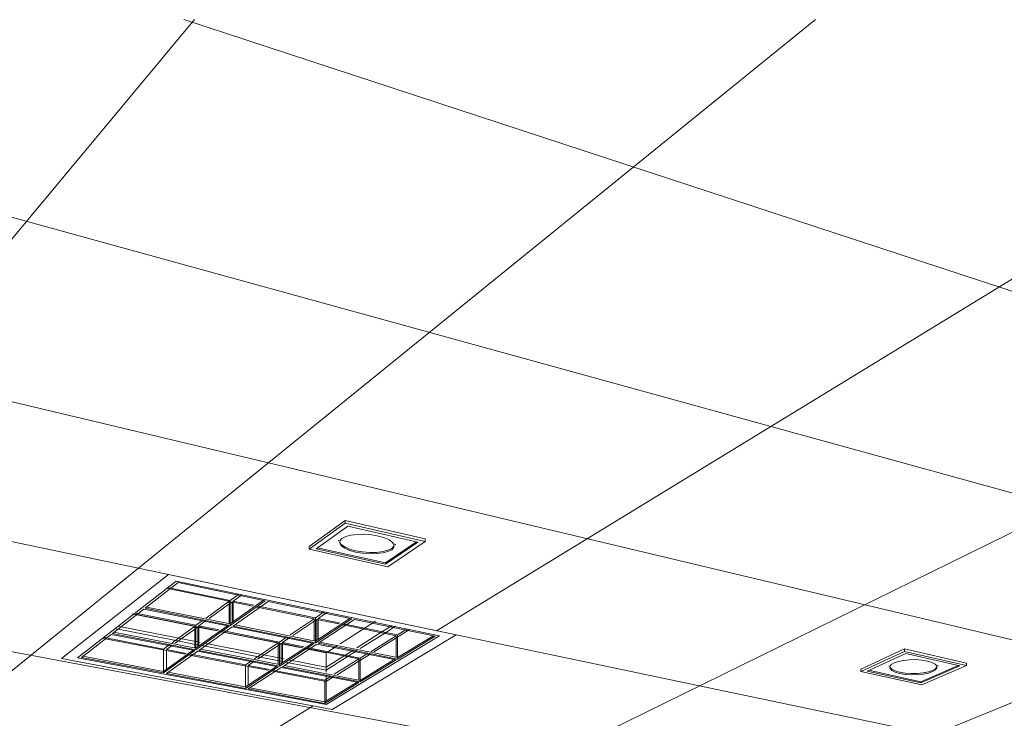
# Model space of a CAD drawing. Header units: metres. Extents: x -32 to 90, y -28 to 32.
# Tile 44 of 148: x 89.99649 to 90.00715, y 1.75918 to 1.76675. Entities that reach past the tile are written whole.
import ezdxf

# ---------------------------------------------------------------- set-up
doc = ezdxf.new("R2010")
doc.units = ezdxf.units.M
for name, color, linetype, lineweight in [('A-CLNG', 13, 'Continuous', 18), ('A-CLNG-PATT', 13, 'Continuous', 35), ('E-LITE-EQPM', 33, 'Continuous', 18)]:
    doc.layers.add(name, color=color, linetype=linetype, lineweight=lineweight)

# ---------------------------------------------------------------- blocks, each defined once
blk = doc.blocks.new('FP_21-1-RESTAURANTE-BALCÃO DISTRIBUIÇÃO')
at = {"layer": 'A-CLNG-PATT', "lineweight": 18}
for p, q in [((-4.101011, 1.757172), (-4.093035, 1.766746)), ((-4.095863, 1.75901), (-4.086314, 1.766746)), ((-4.093153, 1.766746), (-4.074282, 1.760559)), ((-4.089384, 1.757219), (-4.066151, 1.766746)), ((-4.089355, 1.758655), (-4.072872, 1.766746)), ((-4.101899, 1.766506), (-4.074174, 1.758856)), ((-4.090418, 1.760128), (-4.081119, 1.765813)), ((-4.102105, 1.764298), (-4.074096, 1.757626)), ((-4.102263, 1.762611), (-4.074037, 1.756697)), ((-4.095772, 1.760043), (-4.089651, 1.758898)), ((-4.095552, 1.75699), (-4.09175, 1.759314))]:
    blk.add_line(p, q, dxfattribs=at)

msp = doc.modelspace()

# ---------------------------------------------------------------- linework, layer by layer
at = {"layer": 'A-CLNG', "lineweight": 9}
for p, q in [((89.998005, 1.760776), (89.998002, 1.760774)), ((89.996938, 1.759826), (89.998097, 1.760736)), ((89.998097, 1.760736), (90.001213, 1.760083)), ((90.001213, 1.760083), (89.999869, 1.759276)), ((89.999869, 1.759276), (89.996938, 1.759826))]:
    msp.add_line(p, q, dxfattribs=at)
at = {"layer": 'E-LITE-EQPM', "lineweight": 9}
for p, q in [((89.999619, 1.761039), (90.000009, 1.761322)), ((90.000009, 1.761292), (89.999619, 1.76101)), ((90.000009, 1.761322), (90.000877, 1.761123)), ((90.000009, 1.761292), (90.000009, 1.761322)), ((90.000877, 1.761093), (90.000009, 1.761292)), ((89.999697, 1.761015), (90.000039, 1.761262)), ((90.000039, 1.761262), (90.000798, 1.761088)), ((89.999938, 1.761101), (89.999938, 1.76111)), ((90.000445, 1.760864), (90.000783, 1.761092)), ((90.000798, 1.761088), (90.000445, 1.760849)), ((90.000473, 1.760821), (90.000877, 1.761093)), ((90.000877, 1.761093), (90.000877, 1.761123)), ((89.999619, 1.76101), (89.999619, 1.761039)), ((89.999619, 1.76101), (90.000473, 1.760821)), ((90.000445, 1.760849), (89.999697, 1.761015)), ((89.999712, 1.761027), (90.000445, 1.760864)), ((90.000514, 1.76102), (90.000537, 1.761045)), ((90.000537, 1.761045), (90.000514, 1.76102)), ((90.000554, 1.761067), (90.000554, 1.76106)), ((90.000445, 1.760864), (90.000445, 1.760849)), ((89.998097, 1.760736), (89.996938, 1.759826)), ((89.998181, 1.760666), (89.997112, 1.759836)), ((89.997112, 1.759836), (89.998181, 1.760666)), ((89.998181, 1.760666), (89.997112, 1.759836)), ((90.001213, 1.760083), (89.998097, 1.760736)), ((90.00103, 1.760072), (89.998181, 1.760666)), ((89.998181, 1.760666), (90.00103, 1.760072)), ((90.00103, 1.760072), (89.998181, 1.760666)), ((89.997843, 1.760371), (89.998203, 1.760649)), ((89.998753, 1.760448), (89.998089, 1.760585)), ((89.998102, 1.760594), (89.998766, 1.760457)), ((89.998203, 1.760649), (89.999143, 1.760453)), ((89.998504, 1.760266), (89.998753, 1.760448)), ((89.998785, 1.760441), (89.998751, 1.760417)), ((89.998753, 1.760205), (89.998753, 1.760448)), ((89.998766, 1.760457), (89.998859, 1.760525)), ((89.998766, 1.760202), (89.999125, 1.760458)), ((89.999125, 1.760458), (89.998766, 1.760202)), ((89.998766, 1.760202), (89.998766, 1.760457)), ((89.999143, 1.760453), (89.998766, 1.760185)), ((89.998798, 1.760438), (89.998785, 1.760441)), ((89.998785, 1.760218), (89.998785, 1.760441)), ((89.998891, 1.760518), (89.998798, 1.76045)), ((89.998798, 1.76045), (89.999022, 1.760404)), ((89.998798, 1.76045), (89.998798, 1.760227)), ((89.998798, 1.760178), (89.999176, 1.760446)), ((89.999008, 1.760395), (89.998798, 1.760438)), ((89.999176, 1.760446), (90.000081, 1.760257)), ((89.99749, 1.760098), (89.997831, 1.760361)), ((89.997831, 1.760361), (89.998753, 1.760176)), ((89.998766, 1.760185), (89.997843, 1.760371)), ((89.997859, 1.760385), (89.998766, 1.760202)), ((89.998766, 1.760202), (89.997859, 1.760385)), ((89.998751, 1.760417), (89.998536, 1.76026)), ((89.999673, 1.760257), (89.999059, 1.760384)), ((89.999072, 1.760394), (89.999687, 1.760267)), ((89.999687, 1.760267), (89.999784, 1.760332)), ((89.9977, 1.760311), (89.998351, 1.76018)), ((89.998383, 1.760178), (89.997732, 1.760308)), ((89.997744, 1.760317), (89.998395, 1.760187)), ((89.998395, 1.760187), (89.998473, 1.760244)), ((89.998505, 1.760238), (89.998427, 1.76018)), ((89.999413, 1.760083), (89.999673, 1.760257)), ((89.999672, 1.76023), (89.999444, 1.760076)), ((89.999704, 1.760251), (89.999672, 1.76023)), ((89.999673, 1.760019), (89.999673, 1.760257)), ((89.999687, 1.760016), (89.999687, 1.760267)), ((89.999687, 1.760016), (90.000062, 1.760262)), ((90.000062, 1.760262), (89.999687, 1.760016)), ((90.000081, 1.760257), (89.999687, 1.759999)), ((89.999718, 1.760248), (89.999704, 1.760251)), ((89.999704, 1.76003), (89.999704, 1.760251)), ((89.999815, 1.760326), (89.999718, 1.76026)), ((89.999718, 1.76026), (89.999956, 1.760211)), ((89.999718, 1.76026), (89.999718, 1.760039)), ((89.999718, 1.759993), (90.000112, 1.760251)), ((89.999942, 1.760202), (89.999718, 1.760248)), ((90.000112, 1.760251), (90.000984, 1.760069)), ((90.000237, 1.760168), (90.000337, 1.760232)), ((89.997516, 1.760152), (89.99816, 1.760025)), ((89.998192, 1.760051), (89.997547, 1.760178)), ((89.998138, 1.759999), (89.998383, 1.760178)), ((89.998381, 1.760147), (89.998169, 1.759993)), ((89.998351, 1.76018), (89.99837, 1.760177)), ((89.99837, 1.760177), (89.998414, 1.760168)), ((89.998414, 1.760171), (89.998381, 1.760147)), ((89.998383, 1.759941), (89.998383, 1.760178)), ((89.998395, 1.759938), (89.998395, 1.760187)), ((89.998395, 1.759938), (89.998735, 1.76018)), ((89.998735, 1.76018), (89.998395, 1.759938)), ((89.998753, 1.760176), (89.998395, 1.759922)), ((89.998426, 1.760169), (89.998414, 1.760171)), ((89.998414, 1.760171), (89.998414, 1.759954)), ((89.998414, 1.760168), (89.998602, 1.76013)), ((89.998634, 1.760128), (89.998426, 1.760169)), ((89.998427, 1.76018), (89.998646, 1.760137)), ((89.998427, 1.76018), (89.998427, 1.759963)), ((89.998427, 1.759915), (89.998785, 1.760169)), ((89.998652, 1.76012), (89.999256, 1.76)), ((89.999286, 1.759997), (89.998683, 1.760118)), ((89.998695, 1.760127), (89.999299, 1.760006)), ((89.998766, 1.760185), (89.998766, 1.760202)), ((89.998785, 1.760169), (89.999673, 1.75999)), ((89.999687, 1.759999), (89.998798, 1.760178)), ((89.998815, 1.760192), (89.999687, 1.760016)), ((89.999687, 1.760016), (89.998815, 1.760192)), ((89.999956, 1.759987), (90.000237, 1.760168)), ((90.000561, 1.760074), (89.999992, 1.760192)), ((90.000006, 1.760201), (90.000575, 1.760083)), ((90.000419, 1.760123), (90.000136, 1.759944)), ((90.000519, 1.760186), (90.000419, 1.760123)), ((90.000456, 1.760114), (90.000556, 1.760177)), ((90.000706, 1.76014), (90.00056, 1.760049)), ((90.000575, 1.760083), (90.000676, 1.760146)), ((89.997155, 1.759839), (89.997478, 1.760089)), ((89.998074, 1.759913), (89.997392, 1.760045)), ((89.997404, 1.760054), (89.998043, 1.75993)), ((89.997478, 1.760089), (89.998383, 1.759913)), ((89.998395, 1.759922), (89.99749, 1.760098)), ((89.997506, 1.760112), (89.998395, 1.759938)), ((89.998395, 1.759938), (89.997506, 1.760112)), ((89.99816, 1.760025), (89.99837, 1.759984)), ((89.99837, 1.760016), (89.998192, 1.760051)), ((89.998414, 1.760008), (89.99837, 1.760016)), ((89.999299, 1.760006), (89.999381, 1.760061)), ((89.999412, 1.760055), (89.99933, 1.76)), ((89.999687, 1.759999), (89.999687, 1.760016)), ((89.999805, 1.759329), (90.00103, 1.760072)), ((90.00103, 1.760072), (89.999805, 1.759329)), ((89.999805, 1.759329), (90.00103, 1.760072)), ((89.999869, 1.759276), (90.001213, 1.760083)), ((90.000173, 1.759935), (90.000456, 1.760114)), ((90.000291, 1.759905), (90.000561, 1.760074)), ((90.00056, 1.760049), (90.000321, 1.759899)), ((90.000561, 1.75984), (90.000561, 1.760074)), ((90.000575, 1.759837), (90.000575, 1.760083)), ((90.000575, 1.759837), (90.000965, 1.760074)), ((90.000965, 1.760074), (90.000575, 1.759837)), ((90.000984, 1.760069), (90.000575, 1.75982)), ((89.998043, 1.75993), (89.998108, 1.759978)), ((89.998043, 1.759688), (89.998043, 1.75993)), ((89.998043, 1.759688), (89.998365, 1.759917)), ((89.998365, 1.759917), (89.998043, 1.759688)), ((89.998383, 1.759913), (89.998043, 1.759671)), ((89.998139, 1.759972), (89.998074, 1.759924)), ((89.998074, 1.759924), (89.99829, 1.759882)), ((89.998074, 1.759712), (89.998074, 1.759924)), ((89.998278, 1.759874), (89.998074, 1.759913)), ((89.998074, 1.759666), (89.998414, 1.759907)), ((89.99837, 1.759984), (89.998408, 1.759977)), ((89.998395, 1.759922), (89.998395, 1.759938)), ((89.998441, 1.760002), (89.998414, 1.760008)), ((89.998414, 1.759907), (89.999286, 1.759737)), ((89.999299, 1.759745), (89.998427, 1.759915)), ((89.998444, 1.759929), (89.999299, 1.759762)), ((89.999299, 1.759762), (89.998444, 1.759929)), ((89.998457, 1.759967), (89.999054, 1.75985)), ((89.999088, 1.759875), (89.998489, 1.759993)), ((89.99903, 1.759825), (89.999286, 1.759997)), ((89.999285, 1.75997), (89.999061, 1.759819)), ((89.999256, 1.76), (89.999275, 1.759996)), ((89.999275, 1.759996), (89.999319, 1.759987)), ((89.999317, 1.759991), (89.999285, 1.75997)), ((89.999286, 1.759765), (89.999286, 1.759997)), ((89.999299, 1.759762), (89.999299, 1.760006)), ((89.999299, 1.759762), (89.999655, 1.759995)), ((89.999655, 1.759995), (89.999299, 1.759762)), ((89.999673, 1.75999), (89.999299, 1.759745)), ((89.99933, 1.759989), (89.999317, 1.759991)), ((89.999317, 1.759991), (89.999317, 1.759775)), ((89.999319, 1.759987), (89.99952, 1.759947)), ((89.99933, 1.76), (89.999564, 1.759953)), ((89.99933, 1.76), (89.99933, 1.759784)), ((89.999551, 1.759944), (89.99933, 1.759989)), ((89.99933, 1.759739), (89.999704, 1.759984)), ((89.999569, 1.759937), (89.999805, 1.75989)), ((90.000159, 1.759823), (89.9996, 1.759935)), ((89.999613, 1.759943), (90.000172, 1.759831)), ((89.999704, 1.759984), (90.000561, 1.759812)), ((90.000575, 1.75982), (89.999718, 1.759993)), ((89.999736, 1.760006), (90.000575, 1.759837)), ((90.000575, 1.759837), (89.999736, 1.760006)), ((89.999805, 1.75989), (89.999839, 1.759912)), ((89.999839, 1.759912), (89.999923, 1.759966)), ((90.000103, 1.759923), (90.000018, 1.759869)), ((90.000055, 1.759861), (90.00014, 1.759914)), ((90.005591, 1.759713), (90.006067, 1.759932)), ((90.006067, 1.759905), (90.005591, 1.759688)), ((90.006067, 1.759932), (90.006737, 1.759778)), ((90.006067, 1.759905), (90.006067, 1.759932)), ((90.006737, 1.759752), (90.006067, 1.759905)), ((89.996938, 1.759826), (89.999869, 1.759276)), ((89.997112, 1.759836), (89.999805, 1.759329)), ((89.999805, 1.759329), (89.997112, 1.759836)), ((89.997112, 1.759836), (89.999805, 1.759329)), ((89.998043, 1.759671), (89.997155, 1.759839)), ((89.997171, 1.759852), (89.998043, 1.759688)), ((89.998043, 1.759688), (89.997171, 1.759852)), ((89.998961, 1.759742), (89.998326, 1.759864)), ((89.998338, 1.759873), (89.998931, 1.759758)), ((89.998931, 1.759758), (89.998999, 1.759804)), ((89.99903, 1.759798), (89.998961, 1.759752)), ((89.999054, 1.75985), (89.999275, 1.759807)), ((89.999275, 1.759838), (89.999088, 1.759875)), ((89.999319, 1.75983), (89.999275, 1.759838)), ((89.999275, 1.759807), (89.999316, 1.759799)), ((89.99935, 1.759824), (89.999319, 1.75983)), ((89.999805, 1.759734), (89.999399, 1.759814)), ((89.999805, 1.759703), (89.999805, 1.75989)), ((90.000018, 1.759869), (89.999805, 1.759734)), ((89.999805, 1.759703), (90.000055, 1.759861)), ((89.999892, 1.759657), (90.000159, 1.759823)), ((90.000158, 1.759798), (89.999922, 1.759651)), ((90.000287, 1.759879), (90.000158, 1.759798)), ((90.000159, 1.759595), (90.000159, 1.759823)), ((90.000172, 1.759831), (90.000258, 1.759885)), ((90.000172, 1.759591), (90.000172, 1.759831)), ((90.000172, 1.759591), (90.000542, 1.759817)), ((90.000542, 1.759817), (90.000172, 1.759591)), ((90.000561, 1.759812), (90.000172, 1.759575)), ((90.000575, 1.75982), (90.000575, 1.759837)), ((90.005663, 1.759692), (90.006079, 1.759882)), ((90.006079, 1.759882), (90.006665, 1.759748)), ((89.998931, 1.75952), (89.998931, 1.759758)), ((89.998931, 1.75952), (89.999268, 1.759741)), ((89.999268, 1.759741), (89.998931, 1.75952)), ((89.999286, 1.759737), (89.998931, 1.759504)), ((89.998961, 1.759752), (89.999191, 1.759708)), ((89.998961, 1.759542), (89.998961, 1.759752)), ((89.999178, 1.7597), (89.998961, 1.759742)), ((89.998961, 1.759498), (89.999317, 1.759731)), ((89.999239, 1.759698), (89.999789, 1.759592)), ((89.999299, 1.759745), (89.999299, 1.759762)), ((89.999317, 1.759731), (90.000159, 1.759567)), ((90.000172, 1.759575), (89.99933, 1.759739)), ((89.999348, 1.759752), (90.000172, 1.759591)), ((90.000172, 1.759591), (89.999348, 1.759752)), ((89.999364, 1.759789), (89.999805, 1.759703)), ((89.999805, 1.759703), (89.999805, 1.759734)), ((89.999805, 1.759678), (89.999805, 1.759703)), ((90.005591, 1.759688), (90.005591, 1.759713)), ((90.006243, 1.759563), (90.005663, 1.759692)), ((90.00568, 1.7597), (90.006243, 1.759575)), ((90.005896, 1.759744), (90.005896, 1.759749)), ((90.006243, 1.759575), (90.006647, 1.759753)), ((90.006665, 1.759748), (90.006243, 1.759563)), ((90.006254, 1.759541), (90.006737, 1.759752)), ((90.006429, 1.759752), (90.006429, 1.759746)), ((90.006737, 1.759752), (90.006737, 1.759778)), ((89.998043, 1.759671), (89.998043, 1.759688)), ((89.998931, 1.759504), (89.998074, 1.759666)), ((89.998091, 1.759679), (89.998931, 1.75952)), ((89.998931, 1.75952), (89.998091, 1.759679)), ((89.999805, 1.759578), (89.999227, 1.75969)), ((89.999789, 1.759592), (89.99986, 1.759636)), ((89.999789, 1.759358), (89.999789, 1.759592)), ((89.999805, 1.759604), (89.999805, 1.75965)), ((89.999889, 1.759631), (89.999805, 1.759578)), ((89.999805, 1.759369), (89.999805, 1.759604)), ((90.000172, 1.759575), (90.000172, 1.759591)), ((90.005591, 1.759688), (90.006254, 1.759541)), ((89.998931, 1.759504), (89.998931, 1.75952)), ((89.999789, 1.759342), (89.998961, 1.759498)), ((89.998979, 1.759511), (89.999789, 1.759358)), ((89.999789, 1.759358), (89.998979, 1.759511)), ((89.999789, 1.759358), (90.00014, 1.759572)), ((90.00014, 1.759572), (89.999789, 1.759358)), ((90.000159, 1.759567), (89.999789, 1.759342)), ((89.999805, 1.759369), (89.999805, 1.759578)), ((90.006243, 1.759575), (90.006243, 1.759563)), ((89.999789, 1.759342), (89.999789, 1.759358))]:
    msp.add_line(p, q, dxfattribs=at)
for points in [[(90.000514, 1.761006, 0), (90.000472, 1.760986, 0), (90.000416, 1.760971, 0), (90.000348, 1.760963, 0), (90.000273, 1.760962, 0), (90.000196, 1.760968, 0), (90.000123, 1.76098, 0), (90.000058, 1.760998, 0), (90.000005, 1.761022, 0), (89.999968, 1.761048, 0), (89.999951, 1.761075, 0), (89.999953, 1.761102, 0), (89.999975, 1.761127, 0)], [(89.999951, 1.761089, 0), (89.999968, 1.761062, 0), (90.000005, 1.761036, 0), (90.000058, 1.761013, 0), (90.000123, 1.760995, 0), (90.000196, 1.760982, 0), (90.000273, 1.760976, 0), (90.000348, 1.760977, 0), (90.000416, 1.760986, 0), (90.000472, 1.761, 0), (90.000514, 1.76102, 0)], [(90.000514, 1.76102, 0), (90.000472, 1.761, 0), (90.000416, 1.760986, 0), (90.000348, 1.760977, 0), (90.000273, 1.760976, 0), (90.000196, 1.760982, 0), (90.000123, 1.760995, 0), (90.000058, 1.761013, 0), (90.000005, 1.761036, 0), (89.999968, 1.761062, 0), (89.999951, 1.761089, 0)], [(89.999975, 1.761127, 0), (90.000016, 1.761148, 0), (90.000073, 1.761163, 0), (90.000142, 1.761171, 0), (90.000219, 1.761173, 0), (90.000297, 1.761167, 0), (90.000371, 1.761154, 0), (90.000437, 1.761135, 0), (90.000489, 1.761111, 0), (90.000524, 1.761085, 0), (90.000541, 1.761057, 0), (90.000537, 1.76103, 0), (90.000514, 1.761006, 0)], [(90.005953, 1.75978, 0), (90.005999, 1.759796, 0), (90.006056, 1.759807, 0), (90.006121, 1.759814, 0), (90.006188, 1.759815, 0), (90.006254, 1.75981, 0), (90.006313, 1.7598, 0), (90.006362, 1.759785, 0), (90.006397, 1.759767, 0), (90.006416, 1.759747, 0), (90.006417, 1.759725, 0), (90.006401, 1.759705, 0), (90.006369, 1.759686, 0)], [(90.006369, 1.759686, 0), (90.006324, 1.75967, 0), (90.006267, 1.759659, 0), (90.006203, 1.759653, 0), (90.006137, 1.759652, 0), (90.006072, 1.759656, 0), (90.006013, 1.759666, 0), (90.005965, 1.75968, 0), (90.005929, 1.759698, 0), (90.00591, 1.759718, 0), (90.005907, 1.75974, 0), (90.005922, 1.759761, 0), (90.005953, 1.75978, 0)], [(90.00591, 1.759731, 0), (90.005929, 1.759711, 0), (90.005965, 1.759693, 0), (90.006013, 1.759679, 0), (90.006072, 1.759669, 0), (90.006137, 1.759664, 0), (90.006203, 1.759665, 0), (90.006267, 1.759672, 0), (90.006324, 1.759683, 0), (90.006369, 1.759699, 0)], [(90.006369, 1.759699, 0), (90.006324, 1.759683, 0), (90.006267, 1.759672, 0), (90.006203, 1.759665, 0), (90.006137, 1.759664, 0), (90.006072, 1.759669, 0), (90.006013, 1.759679, 0), (90.005965, 1.759693, 0), (90.005929, 1.759711, 0), (90.00591, 1.759731, 0)], [(90.006369, 1.759699, 0), (90.006401, 1.759717, 0), (90.006417, 1.759737, 0)], [(90.006417, 1.759737, 0), (90.006401, 1.759717, 0), (90.006369, 1.759699, 0)]]:
    msp.add_polyline3d(points, dxfattribs=at)

# ---------------------------------------------------------------- block references
at = {"layer": 'A-CLNG'}
msp.add_blockref('FP_21-1-RESTAURANTE-BALCÃO DISTRIBUIÇÃO', (94.091415, 0), dxfattribs=at)

doc.saveas('drawing.dxf')
